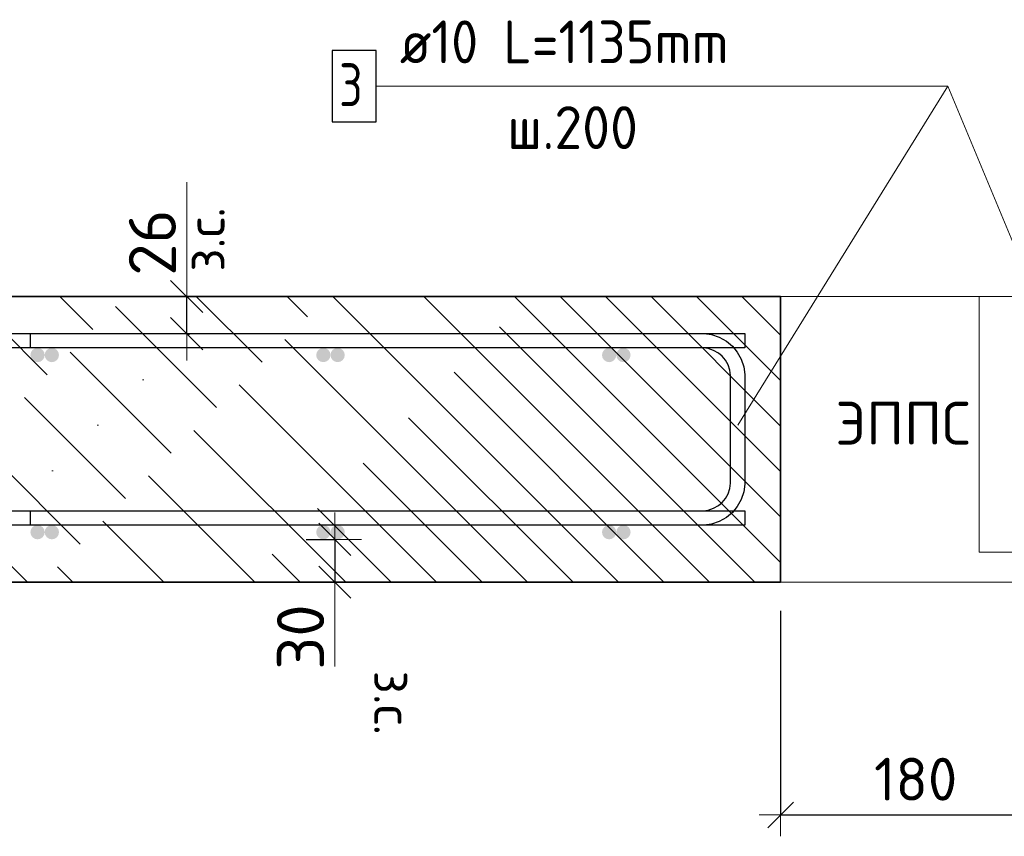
# Model space of a CAD drawing. Header units: metres. Extents: x -38 to 102, y -15 to 21.
# Tile 112 of 229: x 87.754 to 88.443, y -4.474 to -3.902. Entities that reach past the tile are written whole.
import ezdxf

# ---------------------------------------------------------------- set-up
doc = ezdxf.new("R2010")
doc.units = ezdxf.units.M
doc.header["$PDMODE"] = 65
for name, color, linetype, lineweight in [('XR$4$Арм. стержнями верхней зоны', 180, 'Continuous', 35), ('XR$4$Арм. стержнями нижней зоны', 180, 'Continuous', 35), ('XR$4$Арм.стержн. Арматура края', 96, 'Continuous', 35), ('XR$4$ВК__отв в полу 1-2 эт', 220, 'Continuous', 25), ('XR$4$Размерная линия (1)', 7, 'Continuous', 13), ('XR$4$Размерная линия_ общее', 7, 'Continuous', 13), ('XR$6$Арм. стержнями верхней зоны', 180, 'Continuous', 35), ('XR$6$Арм. стержнями нижней зоны', 180, 'Continuous', 35), ('XR$6$Арм.стержн. Арматура края', 96, 'Continuous', 35), ('XR$6$ВК__отв в полу 1-2 эт', 220, 'Continuous', 25), ('XR$6$Размерная линия (1)', 7, 'Continuous', 13), ('XR$6$Размерная линия_ общее', 7, 'Continuous', 13)]:
    doc.layers.add(name, color=color, linetype=linetype, lineweight=lineweight)
doc.styles.add('ISOCPEUR', font='txt')
doc.dimstyles.new('DIMSTYLE_11', dxfattribs={"dimtxt": 0.033, "dimasz": 0.0375, "dimexe": 0, "dimexo": 0, "dimgap": 0.0165, "dimtad": 2, "dimdec": 0, "dimlfac": 1000, "dimrnd": 1, "dimzin": 12, "dimdsep": 46, "dimtxsty": 'ISOCPEUR', "dimblk1": 'ALL_ML_STRICH', "dimblk2": 'ALL_ML_STRICH', "dimsah": 1, "dimcen": 0, "dimclrd": 7, "dimclre": 256, "dimclrt": 7, "dimadec": 0, "dimazin": 0, "dimtfac": 1, "dimtdec": 0, "dimtix": 1, "dimtmove": 2, "dimatfit": 3, "dimfxl": 0, "dimtvp": 1.2, "dimtzin": 0, "dimlwd": 0, "dimlwe": -3, "dimarcsym": 0})
doc.dimstyles.new('DIMSTYLE_24', dxfattribs={"dimtxt": 0.03, "dimasz": 0.03, "dimexe": 0, "dimexo": 0, "dimgap": 0.015, "dimtad": 2, "dimdec": 0, "dimlfac": 1000, "dimrnd": 5, "dimzin": 12, "dimdsep": 46, "dimtxsty": 'ISOCPEUR', "dimblk1": 'ALL_ML_STRICH', "dimblk2": 'ALL_ML_STRICH', "dimsah": 1, "dimcen": 0, "dimclrd": 7, "dimclre": 256, "dimclrt": 7, "dimadec": 0, "dimazin": 0, "dimtfac": 1, "dimtdec": 0, "dimtix": 1, "dimtmove": 2, "dimatfit": 3, "dimfxl": 0, "dimtzin": 0, "dimlwd": 0, "dimlwe": -3, "dimarcsym": 0})
pattern_1 = [(0, (0.45, 0.45), (0.225, 0.225), [0.225, -0.225]), (90, (0.45, 0.45), (-0.225, 0.225), [0.225, -0.225])]
pattern_2 = [(135, (0, 0), (-0.031819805, -0.031819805), [0.4, -0.05, 0, -0.05]), (135, (-0.01591, -0.01591), (-0.031819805, -0.031819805), [0.8, -0.1, 0.1, -0.1])]

# ---------------------------------------------------------------- blocks, each defined once
blk = doc.blocks.new('ALL_ML_STRICH')
at = {"color": 0, "linetype": 'ByBlock', "lineweight": -2}
for p, q in [((0, -0.5), (0, 0.5)), ((-0.3, -0.3), (0.3, 0.3)), ((-1, 0), (0.5, 0))]:
    blk.add_line(p, q, dxfattribs=at)
blk = doc.blocks.new('*D368')
at = {"layer": 'DEFPOINTS', "color": 7, "linetype": 'Continuous', "lineweight": 13, "transparency": 33554687}
for p in [(87.9344, -4.26585), (87.97439, -4.26585), (87.9344, -4.29585)]:
    blk.add_point(p, dxfattribs=at)
at = {"layer": 'XR$4$Размерная линия_ общее', "color": 253, "linetype": 'Continuous', "lineweight": -2, "true_color": 0xa0a0a0, "transparency": 33554687}
for p, q in [((87.9544, -4.26585), (87.97439, -4.26585)), ((87.9544, -4.29585), (87.97439, -4.29585))]:
    blk.add_line(p, q, dxfattribs=at)
at = {"layer": 'XR$4$Размерная линия_ общее', "color": 7, "linetype": 'Continuous', "lineweight": -2, "transparency": 33554687}
blk.add_line((87.97439, -4.26585), (87.97439, -4.29585), dxfattribs=at)
at = {"layer": 'XR$4$Размерная линия_ общее', "color": 7, "linetype": 'Continuous', "lineweight": 13, "transparency": 33554687, "xscale": 0.0375, "yscale": 0.0375, "zscale": 0.0375}
for p, rotation in [((87.97439, -4.26585), 90), ((87.97439, -4.29585), 270)]:
    blk.add_blockref('ALL_ML_STRICH', p, dxfattribs=dict(at, rotation=rotation))
at = {"layer": 'XR$4$Размерная линия_ общее', "color": 7, "linetype": 'Continuous', "lineweight": 13, "transparency": 33554687, "insert": (87.95039, -4.33427), "char_height": 0.033, "width": 0.066, "attachment_point": 5, "rotation": 90, "style": 'ISOCPEUR'}
blk.add_mtext('\\A1;{30}', dxfattribs=at)
at = {"layer": 'XR$4$Размерная линия_ общее', "color": 7, "linetype": 'Continuous', "lineweight": 13, "transparency": 33554687, "insert": (88.02893, -4.35775), "char_height": 0.027, "width": 0.00135, "attachment_point": 1, "rotation": 270, "line_spacing_factor": 0.60241, "style": 'ISOCPEUR'}
blk.add_mtext('з.с.', dxfattribs=at)
blk = doc.blocks.new('*D390')
at = {"layer": 'DEFPOINTS', "color": 7, "linetype": 'Continuous', "lineweight": 13, "transparency": 33554687}
for p in [(88.28635, -4.29585), (88.46635, -4.39585), (88.28635, -4.45873)]:
    blk.add_point(p, dxfattribs=at)
at = {"layer": 'XR$4$Размерная линия (1)', "color": 9, "linetype": 'Continuous', "lineweight": -2, "true_color": 0xc7c7c7, "transparency": 33554687}
for p, q in [((88.28635, -4.31585), (88.28635, -4.45873)), ((88.46635, -4.41585), (88.46635, -4.45873))]:
    blk.add_line(p, q, dxfattribs=at)
at = {"layer": 'XR$4$Размерная линия (1)', "color": 7, "linetype": 'Continuous', "lineweight": -2, "transparency": 33554687}
blk.add_line((88.28635, -4.45873), (88.46635, -4.45873), dxfattribs=at)
at = {"layer": 'XR$4$Размерная линия (1)', "color": 7, "linetype": 'Continuous', "lineweight": 13, "transparency": 33554687, "xscale": 0.03, "yscale": 0.03, "zscale": 0.03, "rotation": 180}
blk.add_blockref('ALL_ML_STRICH', (88.28635, -4.45873), dxfattribs=at)
at = {"layer": 'XR$4$Размерная линия (1)', "color": 7, "linetype": 'Continuous', "lineweight": 13, "transparency": 33554687, "xscale": 0.03, "yscale": 0.03, "zscale": 0.03}
blk.add_blockref('ALL_ML_STRICH', (88.46635, -4.45873), dxfattribs=at)
at = {"layer": 'XR$4$Размерная линия (1)', "color": 7, "linetype": 'Continuous', "lineweight": 13, "transparency": 33554687, "insert": (88.38085, -4.43373), "char_height": 0.03, "width": 0.09, "attachment_point": 5, "style": 'ISOCPEUR'}
blk.add_mtext('\\A1;{180}', dxfattribs=at)
blk = doc.blocks.new('*D478')
at = {"layer": 'DEFPOINTS', "color": 7, "linetype": 'Continuous', "lineweight": 13, "transparency": 33554687}
for p in [(87.83074, -4.09585), (87.83074, -4.12185), (87.87072, -4.12185)]:
    blk.add_point(p, dxfattribs=at)
at = {"layer": 'XR$4$Размерная линия_ общее', "color": 253, "linetype": 'Continuous', "lineweight": -2, "true_color": 0xa0a0a0, "transparency": 33554687}
for p, q in [((87.85074, -4.09585), (87.87072, -4.09585)), ((87.85074, -4.12185), (87.87072, -4.12185))]:
    blk.add_line(p, q, dxfattribs=at)
at = {"layer": 'XR$4$Размерная линия_ общее', "color": 7, "linetype": 'Continuous', "lineweight": -2, "transparency": 33554687}
blk.add_line((87.87072, -4.12185), (87.87072, -4.09585), dxfattribs=at)
at = {"layer": 'XR$4$Размерная линия_ общее', "color": 7, "linetype": 'Continuous', "lineweight": 13, "transparency": 33554687, "xscale": 0.0375, "yscale": 0.0375, "zscale": 0.0375}
for p, rotation in [((87.87072, -4.09585), 90), ((87.87072, -4.12185), 270)]:
    blk.add_blockref('ALL_ML_STRICH', p, dxfattribs=dict(at, rotation=rotation))
at = {"layer": 'XR$4$Размерная линия_ общее', "color": 7, "linetype": 'Continuous', "lineweight": 13, "transparency": 33554687, "insert": (87.87026, -4.07849), "char_height": 0.027, "width": 0.00135, "attachment_point": 1, "rotation": 90, "line_spacing_factor": 0.60241, "style": 'ISOCPEUR'}
blk.add_mtext('з.с.', dxfattribs=at)
at = {"layer": 'XR$4$Размерная линия_ общее', "color": 7, "linetype": 'Continuous', "lineweight": 13, "transparency": 33554687, "insert": (87.84672, -4.05812), "char_height": 0.033, "width": 0.066, "attachment_point": 5, "rotation": 90, "style": 'ISOCPEUR'}
blk.add_mtext('\\A1;{26}', dxfattribs=at)
blk = doc.blocks.new('*D755')
at = {"layer": 'DEFPOINTS', "color": 7, "linetype": 'Continuous', "lineweight": 13, "transparency": 33554687}
for p in [(87.9344, -4.26585), (87.97439, -4.26585), (87.9344, -4.29585)]:
    blk.add_point(p, dxfattribs=at)
at = {"layer": 'XR$6$Размерная линия_ общее', "color": 253, "linetype": 'Continuous', "lineweight": -2, "true_color": 0xa0a0a0, "transparency": 33554687}
for p, q in [((87.9544, -4.26585), (87.97439, -4.26585)), ((87.9544, -4.29585), (87.97439, -4.29585))]:
    blk.add_line(p, q, dxfattribs=at)
at = {"layer": 'XR$6$Размерная линия_ общее', "color": 7, "linetype": 'Continuous', "lineweight": -2, "transparency": 33554687}
blk.add_line((87.97439, -4.26585), (87.97439, -4.29585), dxfattribs=at)
at = {"layer": 'XR$6$Размерная линия_ общее', "color": 7, "linetype": 'Continuous', "lineweight": 13, "transparency": 33554687, "xscale": 0.0375, "yscale": 0.0375, "zscale": 0.0375}
for p, rotation in [((87.97439, -4.26585), 90), ((87.97439, -4.29585), 270)]:
    blk.add_blockref('ALL_ML_STRICH', p, dxfattribs=dict(at, rotation=rotation))
at = {"layer": 'XR$6$Размерная линия_ общее', "color": 7, "linetype": 'Continuous', "lineweight": 13, "transparency": 33554687, "insert": (87.95039, -4.33427), "char_height": 0.033, "width": 0.066, "attachment_point": 5, "rotation": 90, "style": 'ISOCPEUR'}
blk.add_mtext('\\A1;{30}', dxfattribs=at)
at = {"layer": 'XR$6$Размерная линия_ общее', "color": 7, "linetype": 'Continuous', "lineweight": 13, "transparency": 33554687, "insert": (88.02893, -4.35775), "char_height": 0.027, "width": 0.00135, "attachment_point": 1, "rotation": 270, "line_spacing_factor": 0.60241, "style": 'ISOCPEUR'}
blk.add_mtext('з.с.', dxfattribs=at)
blk = doc.blocks.new('*D758')
at = {"layer": 'DEFPOINTS', "color": 7, "linetype": 'Continuous', "lineweight": 13, "transparency": 33554687}
for p in [(88.28635, -4.29585), (88.46635, -4.39585), (88.28635, -4.45873)]:
    blk.add_point(p, dxfattribs=at)
at = {"layer": 'XR$6$Размерная линия (1)', "color": 9, "linetype": 'Continuous', "lineweight": -2, "true_color": 0xc7c7c7, "transparency": 33554687}
for p, q in [((88.28635, -4.31585), (88.28635, -4.45873)), ((88.46635, -4.41585), (88.46635, -4.45873))]:
    blk.add_line(p, q, dxfattribs=at)
at = {"layer": 'XR$6$Размерная линия (1)', "color": 7, "linetype": 'Continuous', "lineweight": -2, "transparency": 33554687}
blk.add_line((88.28635, -4.45873), (88.46635, -4.45873), dxfattribs=at)
at = {"layer": 'XR$6$Размерная линия (1)', "color": 7, "linetype": 'Continuous', "lineweight": 13, "transparency": 33554687, "xscale": 0.03, "yscale": 0.03, "zscale": 0.03, "rotation": 180}
blk.add_blockref('ALL_ML_STRICH', (88.28635, -4.45873), dxfattribs=at)
at = {"layer": 'XR$6$Размерная линия (1)', "color": 7, "linetype": 'Continuous', "lineweight": 13, "transparency": 33554687, "xscale": 0.03, "yscale": 0.03, "zscale": 0.03}
blk.add_blockref('ALL_ML_STRICH', (88.46635, -4.45873), dxfattribs=at)
at = {"layer": 'XR$6$Размерная линия (1)', "color": 7, "linetype": 'Continuous', "lineweight": 13, "transparency": 33554687, "insert": (88.38085, -4.43373), "char_height": 0.03, "width": 0.09, "attachment_point": 5, "style": 'ISOCPEUR'}
blk.add_mtext('\\A1;{180}', dxfattribs=at)
blk = doc.blocks.new('*D802')
at = {"layer": 'DEFPOINTS', "color": 7, "linetype": 'Continuous', "lineweight": 13, "transparency": 33554687}
for p in [(87.83074, -4.09585), (87.83074, -4.12185), (87.87072, -4.12185)]:
    blk.add_point(p, dxfattribs=at)
at = {"layer": 'XR$6$Размерная линия_ общее', "color": 253, "linetype": 'Continuous', "lineweight": -2, "true_color": 0xa0a0a0, "transparency": 33554687}
for p, q in [((87.85074, -4.09585), (87.87072, -4.09585)), ((87.85074, -4.12185), (87.87072, -4.12185))]:
    blk.add_line(p, q, dxfattribs=at)
at = {"layer": 'XR$6$Размерная линия_ общее', "color": 7, "linetype": 'Continuous', "lineweight": -2, "transparency": 33554687}
blk.add_line((87.87072, -4.12185), (87.87072, -4.09585), dxfattribs=at)
at = {"layer": 'XR$6$Размерная линия_ общее', "color": 7, "linetype": 'Continuous', "lineweight": 13, "transparency": 33554687, "xscale": 0.0375, "yscale": 0.0375, "zscale": 0.0375}
for p, rotation in [((87.87072, -4.09585), 90), ((87.87072, -4.12185), 270)]:
    blk.add_blockref('ALL_ML_STRICH', p, dxfattribs=dict(at, rotation=rotation))
at = {"layer": 'XR$6$Размерная линия_ общее', "color": 7, "linetype": 'Continuous', "lineweight": 13, "transparency": 33554687, "insert": (87.87026, -4.07849), "char_height": 0.027, "width": 0.00135, "attachment_point": 1, "rotation": 90, "line_spacing_factor": 0.60241, "style": 'ISOCPEUR'}
blk.add_mtext('з.с.', dxfattribs=at)
at = {"layer": 'XR$6$Размерная линия_ общее', "color": 7, "linetype": 'Continuous', "lineweight": 13, "transparency": 33554687, "insert": (87.84672, -4.05812), "char_height": 0.033, "width": 0.066, "attachment_point": 5, "rotation": 90, "style": 'ISOCPEUR'}
blk.add_mtext('\\A1;{26}', dxfattribs=at)

msp = doc.modelspace()

# ---------------------------------------------------------------- hatches: boundary and pattern name
at = {"linetype": 'Continuous', "lineweight": 13, "transparency": 33554687}
h = msp.add_hatch(dxfattribs=at)
h.set_pattern_fill('__________540', scale=0.015, style=0, pattern_type=2)
h.set_pattern_definition(pattern_2)
h.paths.add_polyline_path([(88.28635, -4.29585), (88.28635, -4.09585), (87.64199, -4.09585), (87.64199, -4.29585)], flags=0)
h = msp.add_hatch(dxfattribs=at)
h.set_pattern_fill('__________540', scale=0.015, style=0, pattern_type=2)
h.set_pattern_definition(pattern_2)
h.paths.add_polyline_path([(88.28635, -4.29585), (88.28635, -4.09585), (87.64199, -4.09585), (87.64199, -4.29585)], flags=0)
h = msp.add_hatch(dxfattribs=at)
h.set_pattern_fill('____', scale=0.225, style=0, pattern_type=2)
h.set_pattern_definition(pattern_1)
h.paths.add_polyline_path([(88.46635, -4.09585), (88.28635, -4.09585), (88.28635, -4.29585), (88.46635, -4.29585)], flags=0)
h = msp.add_hatch(dxfattribs=at)
h.set_pattern_fill('____', scale=0.225, style=0, pattern_type=2)
h.set_pattern_definition(pattern_1)
h.paths.add_polyline_path([(88.46635, -4.09585), (88.28635, -4.09585), (88.28635, -4.29585), (88.46635, -4.29585)], flags=0)
at = {"layer": 'XR$4$Арм. стержнями верхней зоны', "linetype": 'Continuous', "lineweight": 50, "transparency": 33554687}
for points in [[(87.78135, -4.13685), (87.78097, -4.13493), (87.77989, -4.13331), (87.77827, -4.13223), (87.77635, -4.13185), (87.77444, -4.13223), (87.77282, -4.13331), (87.77173, -4.13493), (87.77135, -4.13685), (87.77173, -4.13876), (87.77282, -4.14038), (87.77444, -4.14147), (87.77635, -4.14185), (87.77827, -4.14147), (87.77989, -4.14038), (87.78097, -4.13876)], [(87.98135, -4.13685), (87.98097, -4.13493), (87.97989, -4.13331), (87.97827, -4.13223), (87.97635, -4.13185), (87.97444, -4.13223), (87.97282, -4.13331), (87.97173, -4.13493), (87.97135, -4.13685), (87.97173, -4.13876), (87.97282, -4.14038), (87.97444, -4.14147), (87.97635, -4.14185), (87.97827, -4.14147), (87.97989, -4.14038), (87.98097, -4.13876)], [(88.18135, -4.13685), (88.18097, -4.13493), (88.17989, -4.13331), (88.17827, -4.13223), (88.17635, -4.13185), (88.17444, -4.13223), (88.17282, -4.13331), (88.17173, -4.13493), (88.17135, -4.13685), (88.17173, -4.13876), (88.17282, -4.14038), (88.17444, -4.14147), (88.17635, -4.14185), (88.17827, -4.14147), (88.17989, -4.14038), (88.18097, -4.13876)]]:
    msp.add_hatch(color=4, dxfattribs=at).paths.add_polyline_path(points)
at = {"layer": 'XR$4$Арм. стержнями нижней зоны', "linetype": 'Continuous', "lineweight": 50, "transparency": 33554687}
for points in [[(87.78135, -4.26085), (87.78097, -4.25893), (87.77989, -4.25731), (87.77827, -4.25623), (87.77635, -4.25585), (87.77444, -4.25623), (87.77282, -4.25731), (87.77173, -4.25893), (87.77135, -4.26085), (87.77173, -4.26276), (87.77282, -4.26438), (87.77444, -4.26547), (87.77635, -4.26585), (87.77827, -4.26547), (87.77989, -4.26438), (87.78097, -4.26276)], [(87.98135, -4.26085), (87.98097, -4.25893), (87.97989, -4.25731), (87.97827, -4.25623), (87.97635, -4.25585), (87.97444, -4.25623), (87.97282, -4.25731), (87.97173, -4.25893), (87.97135, -4.26085), (87.97173, -4.26276), (87.97282, -4.26438), (87.97444, -4.26547), (87.97635, -4.26585), (87.97827, -4.26547), (87.97989, -4.26438), (87.98097, -4.26276)], [(88.18135, -4.26085), (88.18097, -4.25893), (88.17989, -4.25731), (88.17827, -4.25623), (88.17635, -4.25585), (88.17444, -4.25623), (88.17282, -4.25731), (88.17173, -4.25893), (88.17135, -4.26085), (88.17173, -4.26276), (88.17282, -4.26438), (88.17444, -4.26547), (88.17635, -4.26585), (88.17827, -4.26547), (88.17989, -4.26438), (88.18097, -4.26276)]]:
    msp.add_hatch(color=4, dxfattribs=at).paths.add_polyline_path(points)
at = {"layer": 'XR$4$Арм.стержн. Арматура края', "linetype": 'Continuous', "lineweight": 50, "transparency": 33554687}
for points in [[(87.77135, -4.13685), (87.77097, -4.13493), (87.76989, -4.13331), (87.76827, -4.13223), (87.76635, -4.13185), (87.76444, -4.13223), (87.76282, -4.13331), (87.76173, -4.13493), (87.76135, -4.13685), (87.76173, -4.13876), (87.76282, -4.14038), (87.76444, -4.14147), (87.76635, -4.14185), (87.76827, -4.14147), (87.76989, -4.14038), (87.77097, -4.13876)], [(87.97135, -4.13685), (87.97097, -4.13493), (87.96989, -4.13331), (87.96827, -4.13223), (87.96635, -4.13185), (87.96444, -4.13223), (87.96282, -4.13331), (87.96173, -4.13493), (87.96135, -4.13685), (87.96173, -4.13876), (87.96282, -4.14038), (87.96444, -4.14147), (87.96635, -4.14185), (87.96827, -4.14147), (87.96989, -4.14038), (87.97097, -4.13876)], [(88.17135, -4.13685), (88.17097, -4.13493), (88.16989, -4.13331), (88.16827, -4.13223), (88.16635, -4.13185), (88.16444, -4.13223), (88.16282, -4.13331), (88.16173, -4.13493), (88.16135, -4.13685), (88.16173, -4.13876), (88.16282, -4.14038), (88.16444, -4.14147), (88.16635, -4.14185), (88.16827, -4.14147), (88.16989, -4.14038), (88.17097, -4.13876)], [(87.77135, -4.26085), (87.77097, -4.25893), (87.76989, -4.25731), (87.76827, -4.25623), (87.76635, -4.25585), (87.76444, -4.25623), (87.76282, -4.25731), (87.76173, -4.25893), (87.76135, -4.26085), (87.76173, -4.26276), (87.76282, -4.26438), (87.76444, -4.26547), (87.76635, -4.26585), (87.76827, -4.26547), (87.76989, -4.26438), (87.77097, -4.26276)], [(87.97135, -4.26085), (87.97097, -4.25893), (87.96989, -4.25731), (87.96827, -4.25623), (87.96635, -4.25585), (87.96444, -4.25623), (87.96282, -4.25731), (87.96173, -4.25893), (87.96135, -4.26085), (87.96173, -4.26276), (87.96282, -4.26438), (87.96444, -4.26547), (87.96635, -4.26585), (87.96827, -4.26547), (87.96989, -4.26438), (87.97097, -4.26276)], [(88.17135, -4.26085), (88.17097, -4.25893), (88.16989, -4.25731), (88.16827, -4.25623), (88.16635, -4.25585), (88.16444, -4.25623), (88.16282, -4.25731), (88.16173, -4.25893), (88.16135, -4.26085), (88.16173, -4.26276), (88.16282, -4.26438), (88.16444, -4.26547), (88.16635, -4.26585), (88.16827, -4.26547), (88.16989, -4.26438), (88.17097, -4.26276)]]:
    msp.add_hatch(color=4, dxfattribs=at).paths.add_polyline_path(points)
at = {"layer": 'XR$6$Арм. стержнями верхней зоны', "linetype": 'Continuous', "lineweight": 50, "transparency": 33554687}
for points in [[(87.78135, -4.13685), (87.78097, -4.13493), (87.77989, -4.13331), (87.77827, -4.13223), (87.77635, -4.13185), (87.77444, -4.13223), (87.77282, -4.13331), (87.77173, -4.13493), (87.77135, -4.13685), (87.77173, -4.13876), (87.77282, -4.14038), (87.77444, -4.14147), (87.77635, -4.14185), (87.77827, -4.14147), (87.77989, -4.14038), (87.78097, -4.13876)], [(87.98135, -4.13685), (87.98097, -4.13493), (87.97989, -4.13331), (87.97827, -4.13223), (87.97635, -4.13185), (87.97444, -4.13223), (87.97282, -4.13331), (87.97173, -4.13493), (87.97135, -4.13685), (87.97173, -4.13876), (87.97282, -4.14038), (87.97444, -4.14147), (87.97635, -4.14185), (87.97827, -4.14147), (87.97989, -4.14038), (87.98097, -4.13876)], [(88.18135, -4.13685), (88.18097, -4.13493), (88.17989, -4.13331), (88.17827, -4.13223), (88.17635, -4.13185), (88.17444, -4.13223), (88.17282, -4.13331), (88.17173, -4.13493), (88.17135, -4.13685), (88.17173, -4.13876), (88.17282, -4.14038), (88.17444, -4.14147), (88.17635, -4.14185), (88.17827, -4.14147), (88.17989, -4.14038), (88.18097, -4.13876)]]:
    msp.add_hatch(color=4, dxfattribs=at).paths.add_polyline_path(points)
at = {"layer": 'XR$6$Арм. стержнями нижней зоны', "linetype": 'Continuous', "lineweight": 50, "transparency": 33554687}
for points in [[(87.78135, -4.26085), (87.78097, -4.25893), (87.77989, -4.25731), (87.77827, -4.25623), (87.77635, -4.25585), (87.77444, -4.25623), (87.77282, -4.25731), (87.77173, -4.25893), (87.77135, -4.26085), (87.77173, -4.26276), (87.77282, -4.26438), (87.77444, -4.26547), (87.77635, -4.26585), (87.77827, -4.26547), (87.77989, -4.26438), (87.78097, -4.26276)], [(87.98135, -4.26085), (87.98097, -4.25893), (87.97989, -4.25731), (87.97827, -4.25623), (87.97635, -4.25585), (87.97444, -4.25623), (87.97282, -4.25731), (87.97173, -4.25893), (87.97135, -4.26085), (87.97173, -4.26276), (87.97282, -4.26438), (87.97444, -4.26547), (87.97635, -4.26585), (87.97827, -4.26547), (87.97989, -4.26438), (87.98097, -4.26276)], [(88.18135, -4.26085), (88.18097, -4.25893), (88.17989, -4.25731), (88.17827, -4.25623), (88.17635, -4.25585), (88.17444, -4.25623), (88.17282, -4.25731), (88.17173, -4.25893), (88.17135, -4.26085), (88.17173, -4.26276), (88.17282, -4.26438), (88.17444, -4.26547), (88.17635, -4.26585), (88.17827, -4.26547), (88.17989, -4.26438), (88.18097, -4.26276)]]:
    msp.add_hatch(color=4, dxfattribs=at).paths.add_polyline_path(points)
at = {"layer": 'XR$6$Арм.стержн. Арматура края', "linetype": 'Continuous', "lineweight": 50, "transparency": 33554687}
for points in [[(87.77135, -4.13685), (87.77097, -4.13493), (87.76989, -4.13331), (87.76827, -4.13223), (87.76635, -4.13185), (87.76444, -4.13223), (87.76282, -4.13331), (87.76173, -4.13493), (87.76135, -4.13685), (87.76173, -4.13876), (87.76282, -4.14038), (87.76444, -4.14147), (87.76635, -4.14185), (87.76827, -4.14147), (87.76989, -4.14038), (87.77097, -4.13876)], [(87.97135, -4.13685), (87.97097, -4.13493), (87.96989, -4.13331), (87.96827, -4.13223), (87.96635, -4.13185), (87.96444, -4.13223), (87.96282, -4.13331), (87.96173, -4.13493), (87.96135, -4.13685), (87.96173, -4.13876), (87.96282, -4.14038), (87.96444, -4.14147), (87.96635, -4.14185), (87.96827, -4.14147), (87.96989, -4.14038), (87.97097, -4.13876)], [(88.17135, -4.13685), (88.17097, -4.13493), (88.16989, -4.13331), (88.16827, -4.13223), (88.16635, -4.13185), (88.16444, -4.13223), (88.16282, -4.13331), (88.16173, -4.13493), (88.16135, -4.13685), (88.16173, -4.13876), (88.16282, -4.14038), (88.16444, -4.14147), (88.16635, -4.14185), (88.16827, -4.14147), (88.16989, -4.14038), (88.17097, -4.13876)], [(87.77135, -4.26085), (87.77097, -4.25893), (87.76989, -4.25731), (87.76827, -4.25623), (87.76635, -4.25585), (87.76444, -4.25623), (87.76282, -4.25731), (87.76173, -4.25893), (87.76135, -4.26085), (87.76173, -4.26276), (87.76282, -4.26438), (87.76444, -4.26547), (87.76635, -4.26585), (87.76827, -4.26547), (87.76989, -4.26438), (87.77097, -4.26276)], [(87.97135, -4.26085), (87.97097, -4.25893), (87.96989, -4.25731), (87.96827, -4.25623), (87.96635, -4.25585), (87.96444, -4.25623), (87.96282, -4.25731), (87.96173, -4.25893), (87.96135, -4.26085), (87.96173, -4.26276), (87.96282, -4.26438), (87.96444, -4.26547), (87.96635, -4.26585), (87.96827, -4.26547), (87.96989, -4.26438), (87.97097, -4.26276)], [(88.17135, -4.26085), (88.17097, -4.25893), (88.16989, -4.25731), (88.16827, -4.25623), (88.16635, -4.25585), (88.16444, -4.25623), (88.16282, -4.25731), (88.16173, -4.25893), (88.16135, -4.26085), (88.16173, -4.26276), (88.16282, -4.26438), (88.16444, -4.26547), (88.16635, -4.26585), (88.16827, -4.26547), (88.16989, -4.26438), (88.17097, -4.26276)]]:
    msp.add_hatch(color=4, dxfattribs=at).paths.add_polyline_path(points)

# ---------------------------------------------------------------- linework, layer by layer
at = {"color": 7, "linetype": 'Continuous', "lineweight": 13, "transparency": 33554687}
for p, q in [((87.87072, -4.09585), (87.87072, -4.01585)), ((87.87072, -4.09585), (87.87072, -4.01585)), ((87.97439, -4.29585), (87.97439, -4.35485)), ((87.97439, -4.29585), (87.97439, -4.35485))]:
    msp.add_line(p, q, dxfattribs=at)
at = {"color": 7, "linetype": 'Continuous', "lineweight": 35, "transparency": 33554687}
for p, q in [((88.28635, -4.09585), (87.64199, -4.09585)), ((88.28635, -4.09585), (87.64199, -4.09585)), ((88.28635, -4.29585), (88.28635, -4.09585)), ((88.28635, -4.29585), (88.28635, -4.09585)), ((87.64199, -4.29585), (88.28635, -4.29585)), ((87.64199, -4.29585), (88.28635, -4.29585))]:
    msp.add_line(p, q, dxfattribs=at)
at = {"color": 7, "linetype": 'Continuous', "lineweight": 13, "transparency": 33554687}
msp.add_lwpolyline([(88.46635, -4.09585), (88.28635, -4.09585), (88.28635, -4.29585), (88.46635, -4.29585), (88.46635, -4.09585)], close=True, dxfattribs=at)
msp.add_lwpolyline([(88.46635, -4.09585), (88.28635, -4.09585), (88.28635, -4.29585), (88.46635, -4.29585), (88.46635, -4.09585)], close=True, dxfattribs=at)
at = {"layer": 'XR$4$Арм. стержнями верхней зоны', "color": 4, "linetype": 'Continuous', "lineweight": 25, "transparency": 33554687}
msp.add_lwpolyline([(87.63699, -4.12185), (88.26135, -4.12185), (88.26135, -4.13185), (87.63699, -4.13185), (87.63699, -4.12185)], dxfattribs=at)
at = {"layer": 'XR$4$Арм. стержнями нижней зоны', "color": 4, "linetype": 'Continuous', "lineweight": 25, "transparency": 33554687}
msp.add_lwpolyline([(87.63699, -4.24585), (88.26135, -4.24585), (88.26135, -4.25585), (87.63699, -4.25585), (87.63699, -4.24585)], dxfattribs=at)
at = {"layer": 'XR$4$Арм.стержн. Арматура края', "color": 7, "linetype": 'Continuous', "lineweight": 13, "transparency": 33554687}
for p, q in [((88.00342, -3.94864), (88.40342, -3.94864)), ((88.40342, -3.94864), (88.49635, -4.17256))]:
    msp.add_line(p, q, dxfattribs=at)
at = {"layer": 'XR$4$Арм.стержн. Арматура края', "color": 7, "linetype": 'Continuous', "lineweight": 25, "transparency": 33554687}
msp.add_lwpolyline([(87.97242, -3.97364), (88.00342, -3.97364), (88.00342, -3.92364), (87.97242, -3.92364), (87.97242, -3.97364)], dxfattribs=at)
at = {"layer": 'XR$4$Арм.стержн. Арматура края', "color": 4, "linetype": 'Continuous', "lineweight": 25, "transparency": 33554687}
msp.add_lwpolyline([(87.76135, -4.24585), (88.2321, -4.24585), (88.23573, -4.24534), (88.2394, -4.24413), (88.24276, -4.24225), (88.24548, -4.23997), (88.24776, -4.23725), (88.24964, -4.23389), (88.25085, -4.23022), (88.25135, -4.22659), (88.25135, -4.1511), (88.25085, -4.14747), (88.24964, -4.1438), (88.24776, -4.14044), (88.24548, -4.13772), (88.24276, -4.13544), (88.2394, -4.13356), (88.23573, -4.13235), (88.2321, -4.13185), (87.76135, -4.13185), (87.76135, -4.12185), (88.23279, -4.12185), (88.238, -4.12257), (88.24344, -4.12437), (88.24845, -4.12717), (88.25258, -4.13062), (88.25603, -4.13475), (88.25883, -4.13976), (88.26063, -4.1452), (88.26135, -4.15041), (88.26135, -4.22728), (88.26063, -4.2325), (88.25883, -4.23794), (88.25603, -4.24295), (88.25258, -4.24707), (88.24845, -4.25052), (88.24344, -4.25333), (88.238, -4.25512), (88.23279, -4.25585), (87.76135, -4.25585), (87.76135, -4.24585)], dxfattribs=at)
at = {"layer": 'XR$4$ВК__отв в полу 1-2 эт', "color": 7, "linetype": 'Continuous', "lineweight": 13, "transparency": 33554687}
msp.add_line((88.25635, -4.18585), (88.40342, -3.94864), dxfattribs=at)
at = {"layer": 'XR$6$Арм. стержнями верхней зоны', "color": 4, "linetype": 'Continuous', "lineweight": 25, "transparency": 33554687}
msp.add_lwpolyline([(87.63699, -4.12185), (88.26135, -4.12185), (88.26135, -4.13185), (87.63699, -4.13185), (87.63699, -4.12185)], dxfattribs=at)
at = {"layer": 'XR$6$Арм. стержнями нижней зоны', "color": 4, "linetype": 'Continuous', "lineweight": 25, "transparency": 33554687}
msp.add_lwpolyline([(87.63699, -4.24585), (88.26135, -4.24585), (88.26135, -4.25585), (87.63699, -4.25585), (87.63699, -4.24585)], dxfattribs=at)
at = {"layer": 'XR$6$Арм.стержн. Арматура края', "color": 7, "linetype": 'Continuous', "lineweight": 13, "transparency": 33554687}
for p, q in [((88.00342, -3.94864), (88.40342, -3.94864)), ((88.40342, -3.94864), (88.49635, -4.17256))]:
    msp.add_line(p, q, dxfattribs=at)
at = {"layer": 'XR$6$Арм.стержн. Арматура края', "color": 7, "linetype": 'Continuous', "lineweight": 25, "transparency": 33554687}
msp.add_lwpolyline([(87.97242, -3.97364), (88.00342, -3.97364), (88.00342, -3.92364), (87.97242, -3.92364), (87.97242, -3.97364)], dxfattribs=at)
at = {"layer": 'XR$6$Арм.стержн. Арматура края', "color": 4, "linetype": 'Continuous', "lineweight": 25, "transparency": 33554687}
msp.add_lwpolyline([(87.76135, -4.24585), (88.2321, -4.24585), (88.23573, -4.24534), (88.2394, -4.24413), (88.24276, -4.24225), (88.24548, -4.23997), (88.24776, -4.23725), (88.24964, -4.23389), (88.25085, -4.23022), (88.25135, -4.22659), (88.25135, -4.1511), (88.25085, -4.14747), (88.24964, -4.1438), (88.24776, -4.14044), (88.24548, -4.13772), (88.24276, -4.13544), (88.2394, -4.13356), (88.23573, -4.13235), (88.2321, -4.13185), (87.76135, -4.13185), (87.76135, -4.12185), (88.23279, -4.12185), (88.238, -4.12257), (88.24344, -4.12437), (88.24845, -4.12717), (88.25258, -4.13062), (88.25603, -4.13475), (88.25883, -4.13976), (88.26063, -4.1452), (88.26135, -4.15041), (88.26135, -4.22728), (88.26063, -4.2325), (88.25883, -4.23794), (88.25603, -4.24295), (88.25258, -4.24707), (88.24845, -4.25052), (88.24344, -4.25333), (88.238, -4.25512), (88.23279, -4.25585), (87.76135, -4.25585), (87.76135, -4.24585)], dxfattribs=at)
at = {"layer": 'XR$6$ВК__отв в полу 1-2 эт', "color": 7, "linetype": 'Continuous', "lineweight": 13, "transparency": 33554687}
msp.add_line((88.25635, -4.18585), (88.40342, -3.94864), dxfattribs=at)

# ---------------------------------------------------------------- texts
at = {"color": 251, "linetype": 'Continuous', "lineweight": 13, "true_color": 0x656565, "transparency": 33554687, "insert": (88.32465, -4.18458), "char_height": 0.03, "width": 0.1070909, "attachment_point": 4, "style": 'ISOCPEUR'}
msp.add_mtext('\\A1;{\\fISOCPEUR|i0|b0;\\H0.030000;\\W1.000000;\\c3261424997;ЭППС}\\P', dxfattribs=at)
msp.add_mtext('\\A1;{\\fISOCPEUR|i0|b0;\\H0.030000;\\W1.000000;\\c3261424997;ЭППС}\\P', dxfattribs=at)
at = {"layer": 'XR$4$Арм.стержн. Арматура края', "color": 7, "linetype": 'Continuous', "lineweight": 25, "transparency": 33554687, "char_height": 0.03, "attachment_point": 7, "style": 'ISOCPEUR'}
for s, insert, width in [('\\W0.92;ø10 L=1135mm ', (88.01992, -3.93264), 0.2806692), ('\\W0.78;3', (87.97742, -3.96264), 0.0326407), ('\\W0.95;ш.200 ', (88.09492, -3.99264), 0.1311996)]:
    msp.add_mtext(s, dxfattribs=dict(at, insert=insert, width=width))
at = {"layer": 'XR$6$Арм.стержн. Арматура края', "color": 7, "linetype": 'Continuous', "lineweight": 25, "transparency": 33554687, "char_height": 0.03, "attachment_point": 7, "style": 'ISOCPEUR'}
for s, insert, width in [('\\W0.92;ø10 L=1135mm ', (88.01992, -3.93264), 0.2806692), ('\\W0.78;3', (87.97742, -3.96264), 0.0326407), ('\\W0.95;ш.200 ', (88.09492, -3.99264), 0.1311996)]:
    msp.add_mtext(s, dxfattribs=dict(at, insert=insert, width=width))

# ---------------------------------------------------------------- dimensions: what is measured, and where the dimension line sits
at = {"layer": 'XR$4$Размерная линия (1)', "color": 7, "linetype": 'Continuous', "lineweight": 13, "transparency": 33554687}
dim = msp.add_linear_dim(base=(88.46635, -4.45873), p1=(88.28635, -4.31585), p2=(88.46635, -4.41585), dimstyle='DIMSTYLE_24', override={"dimpost": '<>', "dimclrd": 7, "dimclre": 9, "dimclrt": 7, "dimlwd": 0, "dimlwe": 65533}, dxfattribs=at)
dim.commit()
dim.dimension.update_dxf_attribs({"geometry": '*D390', "text_midpoint": (88.38085, -4.43373), "dimtype": 160})
at = {"layer": 'XR$4$Размерная линия_ общее', "color": 7, "linetype": 'Continuous', "lineweight": 13, "transparency": 33554687}
for base, p1, p2, angle, picture, middle in [((87.87072, -4.09585), (87.85074, -4.12185), (87.85074, -4.09585), 90, '*D478', (87.84672, -4.05812)), ((87.97439, -4.29585), (87.9544, -4.26585), (87.9544, -4.29585), 270, '*D368', (87.95039, -4.33427))]:
    dim = msp.add_linear_dim(base=base, p1=p1, p2=p2, angle=angle, text='<>\\Xз.с.', dimstyle='DIMSTYLE_11', override={"dimpost": '<>', "dimclrd": 7, "dimclre": 253, "dimclrt": 7, "dimlwd": 0, "dimlwe": 65533}, dxfattribs=at)
    dim.commit()
    dim.dimension.update_dxf_attribs({"geometry": picture, "text_midpoint": middle, "dimtype": 160})
at = {"layer": 'XR$6$Размерная линия (1)', "color": 7, "linetype": 'Continuous', "lineweight": 13, "transparency": 33554687}
dim = msp.add_linear_dim(base=(88.46635, -4.45873), p1=(88.28635, -4.31585), p2=(88.46635, -4.41585), dimstyle='DIMSTYLE_24', override={"dimpost": '<>', "dimclrd": 7, "dimclre": 9, "dimclrt": 7, "dimlwd": 0, "dimlwe": 65533}, dxfattribs=at)
dim.commit()
dim.dimension.update_dxf_attribs({"geometry": '*D758', "text_midpoint": (88.38085, -4.43373), "dimtype": 160})
at = {"layer": 'XR$6$Размерная линия_ общее', "color": 7, "linetype": 'Continuous', "lineweight": 13, "transparency": 33554687}
for base, p1, p2, angle, picture, middle in [((87.87072, -4.09585), (87.85074, -4.12185), (87.85074, -4.09585), 90, '*D802', (87.84672, -4.05812)), ((87.97439, -4.29585), (87.9544, -4.26585), (87.9544, -4.29585), 270, '*D755', (87.95039, -4.33427))]:
    dim = msp.add_linear_dim(base=base, p1=p1, p2=p2, angle=angle, text='<>\\Xз.с.', dimstyle='DIMSTYLE_11', override={"dimpost": '<>', "dimclrd": 7, "dimclre": 253, "dimclrt": 7, "dimlwd": 0, "dimlwe": 65533}, dxfattribs=at)
    dim.commit()
    dim.dimension.update_dxf_attribs({"geometry": picture, "text_midpoint": middle, "dimtype": 160})

doc.saveas('drawing.dxf')
